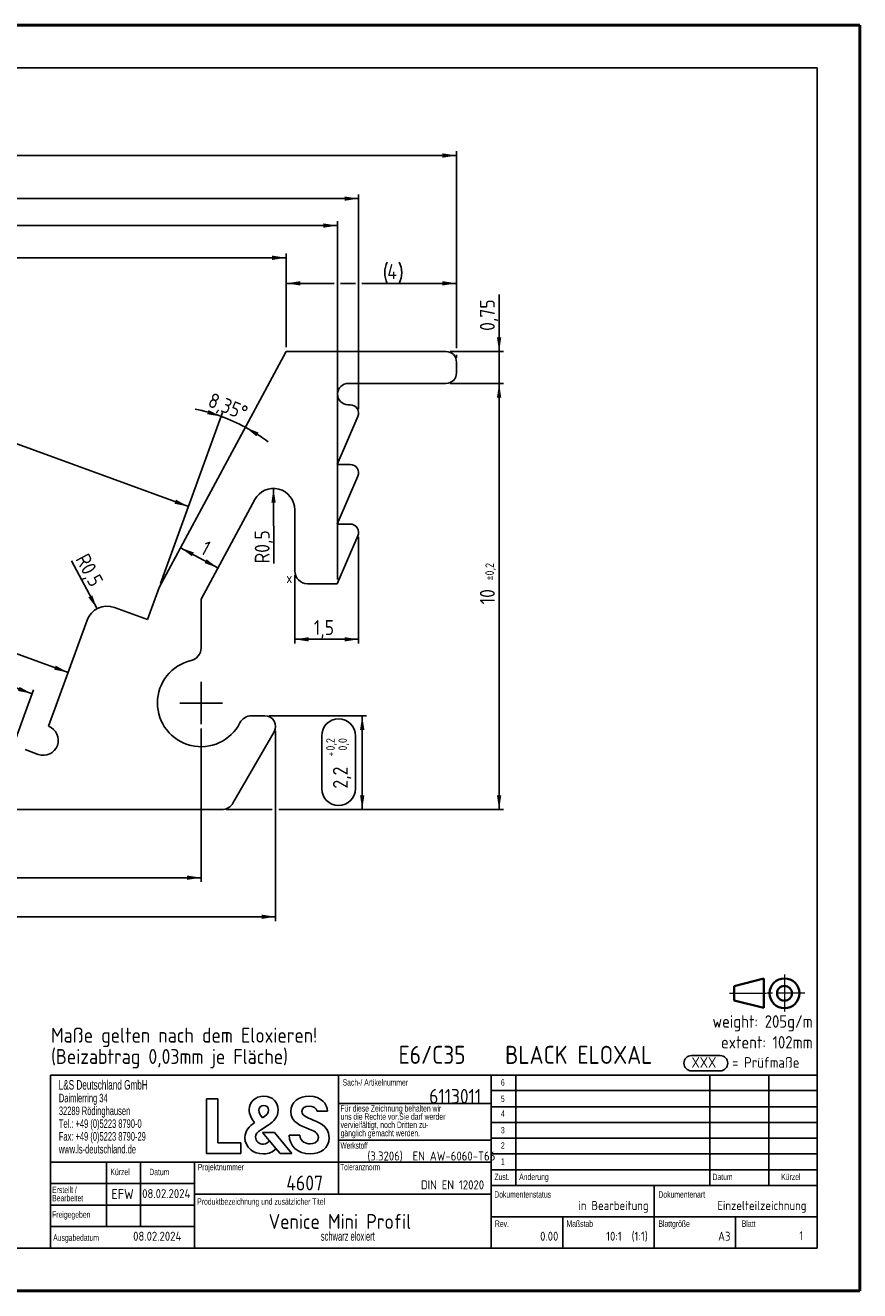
# Model space of a CAD drawing. Header units: millimetres. Extents: x 0 to 2655, y 0 to 601.
# Tile 2 of 2: x 224 to 420, y 0 to 297. Entities that reach past the tile are written whole.
import ezdxf

# ---------------------------------------------------------------- set-up
doc = ezdxf.new("R2010")
doc.units = ezdxf.units.MM
doc.linetypes.add('CENTER', pattern=[10.16, 6.35, -1.27, 1.27, -1.27])
doc.layers.add('FORMAT', color=7, linetype='Continuous')
doc.styles.add('SLDTEXTSTYLE0', font='ISOCP', dxfattribs={"width": 0.96})
doc.styles.add('SLDTEXTSTYLE1', font='TXT', dxfattribs={"width": 0.638186})
doc.styles.add('SLDTEXTSTYLE2', font='TXT', dxfattribs={"width": 0.605})
doc.dimstyles.new('SLDDIMSTYLE1', dxfattribs={"dimtxt": 3.5, "dimasz": 3.302, "dimexe": 0, "dimexo": 0.0625, "dimgap": 0.875, "dimtad": 1, "dimdec": 4, "dimlfac": 0.1, "dimzin": 12, "dimdsep": 46, "dimtxsty": 'SLDTEXTSTYLE0', "dimsah": 1, "dimcen": 0.09, "dimadec": 0, "dimazin": 3, "dimtfac": 1, "dimtdec": 0, "dimtofl": 0, "dimtmove": 0, "dimatfit": 3, "dimfxl": 1, "dimfrac": 2, "dimtolj": 1, "dimtzin": 12, "dimarcsym": 0})
doc.dimstyles.new('SLDDIMSTYLE10', dxfattribs={"dimtxt": 3.5, "dimasz": 3.302, "dimexe": 0, "dimexo": 0.0625, "dimgap": 0.875, "dimtad": 1, "dimdec": 1, "dimlfac": 0.1, "dimrnd": 1e-09, "dimzin": 12, "dimdsep": 46, "dimtxsty": 'SLDTEXTSTYLE0', "dimsah": 1, "dimcen": 0.09, "dimadec": 0, "dimazin": 3, "dimtol": 1, "dimtp": 0.25, "dimtm": 0.25, "dimtfac": 1, "dimtofl": 0, "dimtmove": 0, "dimatfit": 3, "dimfxl": 1, "dimfrac": 2, "dimtolj": 1, "dimarcsym": 0})
doc.dimstyles.new('SLDDIMSTYLE11', dxfattribs={"dimtxt": 3.5, "dimasz": 3.302, "dimexe": 0, "dimexo": 0.0625, "dimgap": 0.875, "dimtad": 1, "dimdec": 1, "dimlfac": 0.1, "dimrnd": 1e-09, "dimzin": 12, "dimdsep": 46, "dimtxsty": 'SLDTEXTSTYLE0', "dimsah": 1, "dimcen": 0.09, "dimadec": 0, "dimazin": 3, "dimtol": 1, "dimtp": 0.2, "dimtfac": 1, "dimtdec": 1, "dimtofl": 0, "dimtmove": 0, "dimatfit": 3, "dimfxl": 1, "dimfrac": 2, "dimtolj": 1, "dimarcsym": 0})
doc.dimstyles.new('SLDDIMSTYLE12', dxfattribs={"dimtxt": 3.5, "dimasz": 3.302, "dimexe": 0, "dimexo": 0.0625, "dimgap": 0.875, "dimtad": 1, "dimlfac": 0.1, "dimrnd": 1e-09, "dimdsep": 46, "dimtxsty": 'SLDTEXTSTYLE0', "dimsah": 1, "dimcen": 0.09, "dimadec": 0, "dimazin": 2, "dimtfac": 1, "dimtmove": 0, "dimatfit": 0, "dimfxl": 1, "dimfrac": 2, "dimtolj": 1, "dimtzin": 12, "dimarcsym": 0})
doc.dimstyles.new('SLDDIMSTYLE15', dxfattribs={"dimtxt": 3.5, "dimasz": 3.302, "dimexe": 0, "dimexo": 0.0625, "dimgap": 0.875, "dimtad": 1, "dimdec": 1, "dimlfac": 0.1, "dimrnd": 1e-09, "dimdsep": 46, "dimtxsty": 'SLDTEXTSTYLE0', "dimsah": 1, "dimcen": 0, "dimadec": 0, "dimazin": 2, "dimtfac": 1, "dimtdec": 1, "dimtofl": 0, "dimtmove": 1, "dimatfit": 3, "dimfxl": 1, "dimfrac": 2, "dimtolj": 1, "dimtzin": 12, "dimarcsym": 0})
doc.dimstyles.new('SLDDIMSTYLE16', dxfattribs={"dimtxt": 3.5, "dimasz": 3.302, "dimexe": 0, "dimexo": 0.0625, "dimgap": 0.875, "dimtad": 1, "dimdec": 4, "dimlfac": 0.1, "dimzin": 12, "dimdsep": 46, "dimtxsty": 'SLDTEXTSTYLE0', "dimsah": 1, "dimcen": 0.09, "dimazin": 3, "dimtfac": 1, "dimtofl": 0, "dimtmove": 0, "dimatfit": 3, "dimfxl": 1, "dimfrac": 2, "dimtolj": 1, "dimtzin": 12, "dimarcsym": 0})
doc.dimstyles.new('SLDDIMSTYLE17', dxfattribs={"dimtxt": 3.5, "dimasz": 3.302, "dimexe": 0, "dimexo": 0.0625, "dimgap": 0.875, "dimtad": 1, "dimdec": 1, "dimlfac": 0.1, "dimrnd": 1e-09, "dimzin": 12, "dimdsep": 46, "dimtxsty": 'SLDTEXTSTYLE0', "dimsah": 1, "dimcen": 0.09, "dimadec": 0, "dimazin": 3, "dimtol": 1, "dimtp": 0.1, "dimtm": 0.2, "dimtfac": 1, "dimtdec": 1, "dimtofl": 0, "dimtmove": 0, "dimatfit": 3, "dimfxl": 1, "dimfrac": 2, "dimtolj": 1, "dimarcsym": 0})
doc.dimstyles.new('SLDDIMSTYLE18', dxfattribs={"dimtxt": 3.5, "dimasz": 3.302, "dimexe": 0, "dimexo": 0.0625, "dimgap": 0.875, "dimtad": 1, "dimdec": 1, "dimlfac": 0.1, "dimrnd": 1e-09, "dimzin": 12, "dimdsep": 46, "dimtxsty": 'SLDTEXTSTYLE0', "dimsah": 1, "dimcen": 0.09, "dimadec": 0, "dimazin": 3, "dimtfac": 1, "dimtofl": 0, "dimtmove": 0, "dimatfit": 3, "dimfxl": 1, "dimfrac": 2, "dimtolj": 1, "dimtzin": 12, "dimarcsym": 0})
doc.dimstyles.new('SLDDIMSTYLE19', dxfattribs={"dimtxt": 3.5, "dimasz": 3.302, "dimexe": 0, "dimexo": 0.0625, "dimgap": 0.875, "dimtad": 1, "dimdec": 1, "dimlfac": 0.1, "dimrnd": 1e-09, "dimdsep": 46, "dimtxsty": 'SLDTEXTSTYLE0', "dimsah": 1, "dimcen": 0, "dimadec": 0, "dimazin": 2, "dimtfac": 1, "dimtdec": 1, "dimtofl": 0, "dimtmove": 0, "dimatfit": 3, "dimfxl": 1, "dimfrac": 2, "dimtolj": 1, "dimtzin": 12, "dimarcsym": 0})
doc.dimstyles.new('SLDDIMSTYLE2', dxfattribs={"dimtxt": 3.5, "dimasz": 3.302, "dimexe": 0, "dimexo": 0.0625, "dimgap": 0.875, "dimtad": 1, "dimdec": 0, "dimlfac": 0.1, "dimrnd": 1e-09, "dimzin": 12, "dimdsep": 46, "dimtxsty": 'SLDTEXTSTYLE0', "dimsah": 1, "dimcen": 0.09, "dimadec": 0, "dimazin": 3, "dimtfac": 1, "dimtdec": 0, "dimtofl": 0, "dimtmove": 0, "dimatfit": 3, "dimfxl": 1, "dimfrac": 2, "dimtolj": 1, "dimtzin": 12, "dimarcsym": 0})
doc.dimstyles.new('SLDDIMSTYLE5', dxfattribs={"dimtxt": 3.5, "dimasz": 3.302, "dimexe": 0, "dimexo": 0.0625, "dimgap": 0.875, "dimtad": 1, "dimdec": 1, "dimlfac": 0.1, "dimrnd": 1e-09, "dimzin": 12, "dimdsep": 46, "dimtxsty": 'SLDTEXTSTYLE0', "dimsah": 1, "dimcen": 0.09, "dimadec": 0, "dimazin": 3, "dimtfac": 1, "dimtdec": 1, "dimtofl": 0, "dimtmove": 0, "dimatfit": 3, "dimfxl": 1, "dimfrac": 2, "dimtolj": 1, "dimtzin": 12, "dimarcsym": 0})
doc.dimstyles.new('SLDDIMSTYLE8', dxfattribs={"dimtxt": 3.5, "dimasz": 3.302, "dimexe": 0, "dimexo": 0.0625, "dimgap": 0.875, "dimtad": 1, "dimlfac": 0.1, "dimrnd": 1e-09, "dimzin": 12, "dimdsep": 46, "dimtxsty": 'SLDTEXTSTYLE0', "dimsah": 1, "dimcen": 0.09, "dimadec": 0, "dimazin": 3, "dimtol": 1, "dimtp": 0.15, "dimtm": 0.15, "dimtfac": 1, "dimtofl": 0, "dimtmove": 0, "dimatfit": 3, "dimfxl": 1, "dimfrac": 2, "dimtolj": 1, "dimarcsym": 0})
doc.dimstyles.new('SLDDIMSTYLE9', dxfattribs={"dimtxt": 3.5, "dimasz": 3.302, "dimexe": 0, "dimexo": 0.0625, "dimgap": 0.875, "dimtad": 1, "dimdec": 0, "dimlfac": 0.1, "dimrnd": 1e-09, "dimzin": 12, "dimdsep": 46, "dimtxsty": 'SLDTEXTSTYLE0', "dimsah": 1, "dimcen": 0.09, "dimadec": 0, "dimazin": 3, "dimtol": 1, "dimtp": 0.2, "dimtm": 0.2, "dimtfac": 1, "dimtdec": 1, "dimtofl": 0, "dimtmove": 0, "dimatfit": 3, "dimfxl": 1, "dimfrac": 2, "dimtolj": 1, "dimarcsym": 0})

# ---------------------------------------------------------------- blocks, each defined once
blk = doc.blocks.new('SW_NOTE_0')
at = {"layer": 'FORMAT', "color": 0}
for p, q in [((0, 3.57), (6.74, 3.57)), ((6.74, 0), (0, 0))]:
    blk.add_line(p, q, dxfattribs=at)
for centre, start, end in [((0, 1.79), 90, 270), ((6.74, 1.79), 270, 90)]:
    blk.add_arc(centre, 1.79, start, end, dxfattribs=at)
at = {"layer": 'FORMAT', "color": 0, "char_height": 2.5, "attachment_point": 1, "style": 'SLDTEXTSTYLE0'}
for s, insert in [('XXX', (0, 3.22)), ('= Prüfmaße', (9.54, 3.22))]:
    blk.add_mtext(s, dxfattribs=dict(at, insert=insert))
blk = doc.blocks.new('Prüfmaß')
at = {"layer": 'FORMAT', "color": 7}
blk.add_blockref('SW_NOTE_0', (2.07, 2.08), dxfattribs=at)
blk = doc.blocks.new('Projektionsmethode 1')
at = {"layer": 'FORMAT', "linetype": 'Continuous', "lineweight": 35}
blk.add_line((130.25, 130.8), (137.25, 132.55), dxfattribs=at)
at = {"layer": 'FORMAT', "color": 7, "linetype": 'Continuous', "lineweight": 35}
for p, q in [((130.25, 127.42), (130.25, 130.8)), ((137.25, 132.55), (137.25, 125.67)), ((130.25, 127.42), (137.25, 125.67))]:
    blk.add_line(p, q, dxfattribs=at)
at = {"layer": 'FORMAT', "lineweight": 18}
for p, q in [((142.1, 133.5), (142.1, 124.86)), ((129.18, 129.11), (137.85, 129.11))]:
    blk.add_line(p, q, dxfattribs=at)
at = {"layer": 'FORMAT', "linetype": 'CENTER', "lineweight": 18}
blk.add_line((146.92, 129.11), (137.85, 129.11), dxfattribs=at)
at = {"layer": 'FORMAT', "linetype": 'Continuous', "lineweight": 35}
for radius in [3.5, 1.75]:
    blk.add_circle((142.1, 129.11), radius, dxfattribs=at)
blk = doc.blocks.new('SW_NOTE_0_1')
at = {"layer": 'FORMAT', "color": 0, "char_height": 3.5, "attachment_point": 1, "style": 'SLDTEXTSTYLE0'}
for s, insert in [('Maße gelten nach dem Eloxieren!', (0, 4.51)), ('(Beizabtrag 0,03mm je Fläche)', (0, -0.49))]:
    blk.add_mtext(s, dxfattribs=dict(at, insert=insert))
blk = doc.blocks.new('SW_NOTE_0_2')
at = {"layer": 'FORMAT', "color": 0, "char_height": 1.4986, "attachment_point": 1, "style": 'SLDTEXTSTYLE1'}
for s, insert in [('uns die Rechte vor.Sie darf werder', (0, 0)), ('Für diese Zeichnung behalten wir', (0, 1.93)), ('vervielfältigt, noch Dritten zu-', (0, -1.94)), ('gänglich gemacht werden.', (0, -3.88))]:
    blk.add_mtext(s, dxfattribs=dict(at, insert=insert))
blk = doc.blocks.new('SW_NOTE_0_3')
at = {"layer": 'FORMAT', "color": 0, "char_height": 2, "attachment_point": 1, "style": 'SLDTEXTSTYLE1'}
for s, insert in [('Daimlerring 34', (0, 2.58)), ('32289 Rödinghausen', (0, -0.42)), ('Tel.: +49 (0)5223 8790-0', (0, -3.42)), ('Fax: +49 (0)5223 8790-29', (0, -6.42)), ('www.ls-deutschland.de', (0, -9.42))]:
    blk.add_mtext(s, dxfattribs=dict(at, insert=insert))
blk = doc.blocks.new('SW_NOTE_0_4')
at = {"layer": 'FORMAT', "color": 0, "char_height": 1.499, "attachment_point": 1, "style": 'SLDTEXTSTYLE1'}
for s, insert in [('Erstellt /', (0, 1.93)), ('Bearbeitet', (0, 0))]:
    blk.add_mtext(s, dxfattribs=dict(at, insert=insert))
blk = doc.blocks.new('SW_NOTE_0_5')
at = {"layer": 'FORMAT', "color": 0, "char_height": 2.9104, "attachment_point": 3, "style": 'SLDTEXTSTYLE0'}
for s, insert in [('weight: 205g/m', (25.65, 3.75)), ('extent: 102mm', (25.64, -1.13))]:
    blk.add_mtext(s, dxfattribs=dict(at, insert=insert))
blk = doc.blocks.new('_D_2')
at = {"layer": 'FORMAT'}
for p, q in [((105.38, 220.79), (105.38, 243.65)), ((285.38, 221.65), (285.38, 243.65)), ((285.38, 242.65), (105.38, 242.65))]:
    blk.add_line(p, q, dxfattribs=at)
for points in [[(105.38, 242.65), (108.68, 242.14), (108.68, 243.16)], [(285.38, 242.65), (282.07, 243.16), (282.07, 242.14)]]:
    blk.add_solid(points, dxfattribs=at)
at = {"layer": 'FORMAT', "insert": (198.5, 247.16), "char_height": 3.5, "attachment_point": 1, "style": 'SLDTEXTSTYLE0'}
blk.add_mtext('18', dxfattribs=at)
blk = doc.blocks.new('_D_8')
at = {"layer": 'FORMAT'}
for p, q in [((109.63, 190.65), (234.13, 145.33)), ((171.01, 177.16), (187.53, 171.14)), ((185.28, 164.96), (168.76, 170.98))]:
    blk.add_line(p, q, dxfattribs=at)
for centre, start, end in [((169.88, 174.07), 70, 250), ((186.41, 168.05), 250, 70)]:
    blk.add_arc(centre, 3.29, start, end, dxfattribs=at)
for points in [[(109.63, 190.65), (112.55, 189.04), (112.9, 190)], [(234.13, 145.33), (231.21, 146.94), (230.86, 145.98)]]:
    blk.add_solid(points, dxfattribs=at)
at = {"layer": 'FORMAT', "attachment_point": 1, "rotation": 340, "style": 'SLDTEXTSTYLE0'}
for s, insert, char_height in [('13,25', (170.57, 175.96), 3.5), ('±0,15', (181.12, 170.74), 2)]:
    blk.add_mtext(s, dxfattribs=dict(at, insert=insert, char_height=char_height))
blk = doc.blocks.new('_D_9')
at = {"layer": 'FORMAT'}
for p, q in [((105.57, 218.24), (113.34, 239.59)), ((262.41, 184.27), (113, 238.65)), ((255.83, 166.21), (262.75, 185.21))]:
    blk.add_line(p, q, dxfattribs=at)
for points in [[(113, 238.65), (115.93, 237.04), (116.27, 238)], [(262.41, 184.27), (259.48, 185.88), (259.13, 184.92)]]:
    blk.add_solid(points, dxfattribs=at)
at = {"layer": 'FORMAT', "insert": (183.56, 217.77), "char_height": 3.5, "attachment_point": 1, "rotation": 340, "style": 'SLDTEXTSTYLE0'}
blk.add_mtext('15,9', dxfattribs=at)
blk = doc.blocks.new('_D_11')
at = {"layer": 'FORMAT'}
for p, q in [((125.38, 132.15), (125.38, 96.15)), ((265.38, 132.15), (265.38, 96.15)), ((189.94, 105.04), (200.76, 105.04)), ((200.76, 98.47), (189.94, 98.47)), ((125.38, 97.15), (265.38, 97.15))]:
    blk.add_line(p, q, dxfattribs=at)
for centre, start, end in [((189.94, 101.75), 90, 270), ((200.76, 101.75), 270, 90)]:
    blk.add_arc(centre, 3.29, start, end, dxfattribs=at)
for points in [[(125.38, 97.15), (128.68, 96.64), (128.68, 97.66)], [(265.38, 97.15), (262.07, 97.66), (262.07, 96.64)]]:
    blk.add_solid(points, dxfattribs=at)
at = {"layer": 'FORMAT', "attachment_point": 1, "style": 'SLDTEXTSTYLE0'}
for s, insert, char_height in [('14', (189.94, 103.77), 3.5), ('±0,2', (195.88, 102.48), 2)]:
    blk.add_mtext(s, dxfattribs=dict(at, insert=insert, char_height=char_height))
blk = doc.blocks.new('_D_12')
at = {"layer": 'FORMAT'}
for p, q in [((107.88, 131.65), (107.88, 86.98)), ((282.88, 131.65), (282.88, 86.98)), ((187.58, 95.87), (203.12, 95.87)), ((203.12, 89.29), (187.58, 89.29)), ((282.88, 87.98), (107.88, 87.98))]:
    blk.add_line(p, q, dxfattribs=at)
for centre, start, end in [((187.58, 92.58), 90, 270), ((203.12, 92.58), 270, 90)]:
    blk.add_arc(centre, 3.29, start, end, dxfattribs=at)
for points in [[(107.88, 87.98), (111.18, 87.47), (111.18, 88.49)], [(282.88, 87.98), (279.57, 88.49), (279.57, 87.47)]]:
    blk.add_solid(points, dxfattribs=at)
at = {"layer": 'FORMAT', "attachment_point": 1, "style": 'SLDTEXTSTYLE0'}
for s, insert, char_height in [('17,5', (187.58, 94.59), 3.5), ('±0,25', (196.83, 93.3), 2)]:
    blk.add_mtext(s, dxfattribs=dict(at, insert=insert, char_height=char_height))
blk = doc.blocks.new('_D_14')
at = {"layer": 'FORMAT'}
for p, q in [((281.38, 135.15), (304.22, 135.15)), ((303.22, 135.15), (303.22, 113.15)), ((293.7, 118.06), (293.7, 130.46)), ((301.63, 130.46), (301.63, 118.06)), ((271.27, 113.15), (282.11, 113.15)), ((283.64, 113.15), (304.22, 113.15))]:
    blk.add_line(p, q, dxfattribs=at)
for centre, start, end in [((297.67, 130.46), 0, 180), ((297.67, 118.06), 180, 0)]:
    blk.add_arc(centre, 3.97, start, end, dxfattribs=at)
for points in [[(303.22, 135.15), (302.71, 131.85), (303.73, 131.85)], [(303.22, 113.15), (303.73, 116.45), (302.71, 116.45)]]:
    blk.add_solid(points, dxfattribs=at)
at = {"layer": 'FORMAT', "attachment_point": 1, "rotation": 90, "style": 'SLDTEXTSTYLE0'}
for s, insert, char_height in [('0,2', (294.77, 126.97), 2), ('0,0', (297.63, 126.97), 2), ('+', (294.77, 125.57), 2), ('2,2', (296.34, 118.06), 3.5)]:
    blk.add_mtext(s, dxfattribs=dict(at, insert=insert, char_height=char_height))
blk = doc.blocks.new('_D_15')
at = {"layer": 'FORMAT'}
for p, q in [((335.38, 220.65), (335.38, 234.05)), ((323.88, 220.65), (336.38, 220.65)), ((335.38, 220.65), (335.38, 213.15)), ((323.88, 213.15), (336.38, 213.15)), ((335.38, 213.15), (335.38, 206.8))]:
    blk.add_line(p, q, dxfattribs=at)
for points in [[(335.38, 220.65), (335.88, 223.95), (334.87, 223.95)], [(335.38, 213.15), (334.87, 209.85), (335.88, 209.85)]]:
    blk.add_solid(points, dxfattribs=at)
at = {"layer": 'FORMAT', "insert": (330.86, 225.49), "char_height": 3.5, "attachment_point": 1, "rotation": 90, "style": 'SLDTEXTSTYLE0'}
blk.add_mtext('0,75', dxfattribs=at)
blk = doc.blocks.new('_D_16')
at = {"layer": 'FORMAT'}
for p, q in [((323.88, 213.15), (336.38, 213.15)), ((335.38, 213.15), (335.38, 113.15)), ((271.27, 113.15), (282.11, 113.15)), ((283.64, 113.15), (336.38, 113.15))]:
    blk.add_line(p, q, dxfattribs=at)
for points in [[(335.38, 213.15), (334.87, 209.85), (335.88, 209.85)], [(335.38, 113.15), (335.88, 116.45), (334.87, 116.45)]]:
    blk.add_solid(points, dxfattribs=at)
at = {"layer": 'FORMAT', "attachment_point": 1, "rotation": 90, "style": 'SLDTEXTSTYLE0'}
for s, insert, char_height in [('±0,2', (332.15, 166.9), 2), ('10', (330.86, 161.31), 3.5)]:
    blk.add_mtext(s, dxfattribs=dict(at, insert=insert, char_height=char_height))
blk = doc.blocks.new('_D_19')
at = {"layer": 'FORMAT'}
for p, q in [((107.82, 167.4), (113.24, 182.31)), ((112.9, 181.37), (225.66, 140.33)), ((220.58, 126.36), (226.01, 141.27))]:
    blk.add_line(p, q, dxfattribs=at)
for points in [[(112.9, 181.37), (115.83, 179.77), (116.18, 180.72)], [(225.66, 140.33), (222.74, 141.94), (222.39, 140.98)]]:
    blk.add_solid(points, dxfattribs=at)
at = {"layer": 'FORMAT', "attachment_point": 1, "rotation": 340, "style": 'SLDTEXTSTYLE0'}
for s, insert, char_height in [('12', (167.14, 166.44), 3.5), ('±0,2', (171.95, 163.31), 2)]:
    blk.add_mtext(s, dxfattribs=dict(at, insert=insert, char_height=char_height))
blk = doc.blocks.new('_D_21')
at = {"layer": 'FORMAT'}
for p, q in [((302.38, 177.15), (302.38, 152.1)), ((287.38, 168.15), (287.38, 152.1)), ((302.38, 153.1), (287.38, 153.1))]:
    blk.add_line(p, q, dxfattribs=at)
for points in [[(287.38, 153.1), (290.68, 152.59), (290.68, 153.6)], [(302.38, 153.1), (299.07, 153.6), (299.07, 152.59)]]:
    blk.add_solid(points, dxfattribs=at)
at = {"layer": 'FORMAT', "insert": (291.87, 157.61), "char_height": 3.5, "attachment_point": 1, "style": 'SLDTEXTSTYLE0'}
blk.add_mtext('1,5', dxfattribs=at)
blk = doc.blocks.new('_D_22')
at = {"layer": 'FORMAT'}
blk.add_line((282.38, 188.5), (282.48, 170.91), dxfattribs=at)
blk.add_solid([(282.38, 188.5), (281.89, 185.2), (282.9, 185.2)], dxfattribs=at)
at = {"layer": 'FORMAT', "insert": (277.97, 170.91), "char_height": 3.5, "attachment_point": 1, "rotation": 90, "style": 'SLDTEXTSTYLE0'}
blk.add_mtext('R0,5', dxfattribs=at)
blk = doc.blocks.new('_D_23')
at = {"layer": 'FORMAT'}
blk.add_line((260.53, 174.61), (269.33, 169.86), dxfattribs=at)
for points in [[(260.53, 174.61), (263.2, 172.6), (263.68, 173.49)], [(269.33, 169.86), (266.67, 171.88), (266.19, 170.99)]]:
    blk.add_solid(points, dxfattribs=at)
at = {"layer": 'FORMAT', "insert": (266.66, 176.43), "char_height": 3.5, "attachment_point": 1, "rotation": 331.6505, "style": 'SLDTEXTSTYLE0'}
blk.add_mtext('1', dxfattribs=at)
blk = doc.blocks.new('_D_24')
at = {"layer": 'FORMAT'}
blk.add_line((255.83, 166.21), (270.44, 206.35), dxfattribs=at)
for start, end in [(70, 78.4965), (61.6505, 70), (53.154, 61.6505)]:
    blk.add_arc((255.49, 165.27), 42.72, start, end, dxfattribs=at)
for points in [[(270.1, 205.41), (267.11, 206.9), (266.8, 205.93)], [(275.78, 202.86), (278.36, 200.75), (278.88, 201.62)]]:
    blk.add_solid(points, dxfattribs=at)
at = {"layer": 'FORMAT', "insert": (268.01, 211.12), "char_height": 3.5, "attachment_point": 1, "rotation": 338.2903, "style": 'SLDTEXTSTYLE0'}
blk.add_mtext('8,35°', dxfattribs=at)
blk = doc.blocks.new('_D_25')
at = {"layer": 'FORMAT'}
for p, q in [((195.01, 274.54), (206.19, 274.54)), ((65.38, 219.15), (65.38, 267.65)), ((206.19, 267.97), (195.01, 267.97)), ((325.38, 221.41), (325.38, 267.65)), ((65.38, 266.65), (325.38, 266.65)), ((325.38, 219.15), (325.38, 219.89))]:
    blk.add_line(p, q, dxfattribs=at)
for centre, start, end in [((195.01, 271.25), 90, 270), ((206.19, 271.25), 270, 90)]:
    blk.add_arc(centre, 3.29, start, end, dxfattribs=at)
for points in [[(65.38, 266.65), (68.68, 266.14), (68.68, 267.16)], [(325.38, 266.65), (322.07, 267.16), (322.07, 266.14)]]:
    blk.add_solid(points, dxfattribs=at)
at = {"layer": 'FORMAT', "attachment_point": 1, "style": 'SLDTEXTSTYLE0'}
for s, insert, char_height in [('26', (195.01, 273.27), 3.5), ('±0,2', (201.3, 271.98), 2)]:
    blk.add_mtext(s, dxfattribs=dict(at, insert=insert, char_height=char_height))
blk = doc.blocks.new('_D_26')
at = {"layer": 'FORMAT'}
for p, q in [((193.35, 266.06), (207.85, 266.06)), ((88.38, 208.91), (88.38, 257.54)), ((302.38, 256.54), (88.38, 256.54)), ((207.85, 258.12), (193.35, 258.12)), ((302.38, 207.15), (302.38, 257.54)), ((88.38, 207.15), (88.38, 207.39))]:
    blk.add_line(p, q, dxfattribs=at)
for centre, start, end in [((193.35, 262.09), 90, 270), ((207.85, 262.09), 270, 90)]:
    blk.add_arc(centre, 3.97, start, end, dxfattribs=at)
for points in [[(88.38, 256.54), (91.68, 256.03), (91.68, 257.05)], [(302.38, 256.54), (299.07, 257.05), (299.07, 256.03)]]:
    blk.add_solid(points, dxfattribs=at)
at = {"layer": 'FORMAT', "attachment_point": 1, "style": 'SLDTEXTSTYLE0'}
for s, insert, char_height in [('+', (202.96, 264.99), 2), ('0,1', (204.36, 264.99), 2), ('21,4', (193.35, 263.42), 3.5), ('0,2', (204.36, 262.13), 2), ('-', (202.96, 262.13), 2)]:
    blk.add_mtext(s, dxfattribs=dict(at, insert=insert, char_height=char_height))
blk = doc.blocks.new('_D_27')
at = {"layer": 'FORMAT'}
for p, q in [((93.38, 172.67), (93.38, 251.21)), ((297.38, 250.21), (93.38, 250.21)), ((297.38, 167.15), (297.38, 251.21)), ((93.38, 161.95), (93.38, 171.15))]:
    blk.add_line(p, q, dxfattribs=at)
for points in [[(93.38, 250.21), (96.68, 249.7), (96.68, 250.72)], [(297.38, 250.21), (294.07, 250.72), (294.07, 249.7)]]:
    blk.add_solid(points, dxfattribs=at)
at = {"layer": 'FORMAT', "insert": (196.15, 254.72), "char_height": 3.5, "attachment_point": 1, "style": 'SLDTEXTSTYLE0'}
blk.add_mtext('20,4', dxfattribs=at)
blk = doc.blocks.new('_D_29')
at = {"layer": 'FORMAT'}
for p, q in [((285.38, 221.65), (285.38, 237.65)), ((325.38, 221.41), (325.38, 237.65)), ((285.38, 236.65), (296.61, 236.65)), ((298.14, 236.65), (301.61, 236.65)), ((303.14, 236.65), (325.38, 236.65)), ((325.38, 219.15), (325.38, 219.89))]:
    blk.add_line(p, q, dxfattribs=at)
for centre, start, end in [((314.12, 239.15), 153.4349, 206.5651), ((306.91, 239.15), 333.4349, 26.5651)]:
    blk.add_arc(centre, 5.59, start, end, dxfattribs=at)
for points in [[(285.38, 236.65), (288.68, 236.14), (288.68, 237.16)], [(325.38, 236.65), (322.07, 237.16), (322.07, 236.14)]]:
    blk.add_solid(points, dxfattribs=at)
at = {"layer": 'FORMAT', "insert": (309.11, 241.16), "char_height": 3.5, "attachment_point": 1, "style": 'SLDTEXTSTYLE0'}
blk.add_mtext('4', dxfattribs=at)
blk = doc.blocks.new('_D_30')
at = {"layer": 'FORMAT'}
blk.add_line((240.93, 160.28), (234.92, 171.5), dxfattribs=at)
blk.add_solid([(240.93, 160.28), (239.82, 163.43), (238.92, 162.95)], dxfattribs=at)
at = {"layer": 'FORMAT', "insert": (238.86, 173.61), "char_height": 3.5, "attachment_point": 1, "rotation": 298.1767, "style": 'SLDTEXTSTYLE0'}
blk.add_mtext('R0,5', dxfattribs=at)
blk = doc.blocks.new('_D_33')
at = {"layer": 'FORMAT'}
blk.add_arc((253.94, 113.15), 79.52, 160, 180, dxfattribs=at)
for points in [[(179.22, 140.35), (177.67, 137.39), (178.63, 137.06)], [(174.42, 113.15), (175, 116.44), (173.98, 116.46)]]:
    blk.add_solid(points, dxfattribs=at)
at = {"layer": 'FORMAT', "insert": (170.74, 125.46), "char_height": 3.5, "attachment_point": 1, "rotation": 79.2056, "style": 'SLDTEXTSTYLE0'}
blk.add_mtext('20°', dxfattribs=at)
blk = doc.blocks.new('SW_CENTERMARKSYMBOL_0')
at = {"layer": 'FORMAT', "color": 0}
for q in [(0, 5), (-5, 0), (0, -5), (5, 0)]:
    blk.add_line((0, 0), q, dxfattribs=at)

msp = doc.modelspace()

# ---------------------------------------------------------------- linework, layer by layer
at = {"color": 7, "linetype": 'Continuous', "lineweight": 50}
for p, q in [((0.07884, 297.21478), (420.07884, 297.21478)), ((420.07884, 0.21478), (420.07884, 297.21478)), ((0.07884, 0.21478), (420.07884, 0.21478))]:
    msp.add_line(p, q, dxfattribs=at)
at = {"color": 7, "linetype": 'Continuous', "lineweight": 25}
for p, q in [((285.37531, 220.65242), (255.49072, 165.2654)), ((285.37531, 220.65242), (322.87531, 220.65242)), ((325.37531, 215.65242), (325.37531, 218.15242)), ((299.99849, 213.15242), (322.87531, 213.15242)), ((300.37531, 208.15242), (299.87531, 208.15242)), ((297.37531, 194.15242), (302.21163, 205.36001)), ((300.37531, 194.15242), (297.37531, 194.15242)), ((297.37531, 180.15242), (302.21163, 191.36001)), ((265.37531, 162.52581), (277.97497, 185.87757)), ((287.37531, 183.50332), (287.37531, 169.15242)), ((300.37531, 180.15242), (297.37531, 180.15242)), ((297.37531, 166.15242), (302.21163, 177.36001)), ((252.75456, 157.74786), (255.49072, 165.2654)), ((297.37531, 166.15242), (290.37531, 166.15242)), ((245.00209, 160.56953), (252.75456, 157.74786)), ((265.37531, 151.05833), (265.37531, 162.52581)), ((238.59353, 157.58117), (229.53, 132.67931)), ((277.18897, 135.15242), (280.37531, 135.15242)), ((282.54037, 131.40242), (272.86976, 114.65242)), ((227.13586, 126.10146), (224.08185, 127.21303)), ((270.27168, 113.15242), (120.47894, 113.15242))]:
    msp.add_line(p, q, dxfattribs=at)
for centre, radius, start, end in [((322.87531, 218.15242), 2.5, 0, 90), ((322.87531, 215.65242), 2.5, 270, 0), ((299.9369, 210.65242), 2.50076, 88.5887677, 268.5887677), ((300.37531, 206.15242), 2, 336.6587288, 90), ((300.37531, 192.15242), 2, 336.6587288, 90), ((282.37531, 183.50332), 5, 360, 151.6504999), ((300.37531, 178.15242), 2, 336.6587288, 90), ((290.37531, 169.15242), 3, 180, 270), ((243.29199, 155.87107), 5, 70, 160), ((262.37531, 151.05833), 3, 283.0861048, 360), ((265.37531, 138.15242), 10.25, 103.0861048, 333.0745886), ((277.18897, 132.15242), 3, 90, 153.0745886), ((280.37531, 132.65242), 2.5, 330, 90), ((228.33293, 129.39039), 3.5, 250, 70), ((270.27168, 116.15242), 3, 270, 330)]:
    msp.add_arc(centre, radius, start, end, dxfattribs=at)
at = {"layer": 'FORMAT'}
for p, q in [((20.07884, 287.21478), (410.07884, 287.21478)), ((333.48738, 24.92584), (333.48738, 50.82584)), ((410.07884, 10.21478), (410.07884, 50.82584)), ((333.48738, 44.16708), (297.65199, 44.16708)), ((297.65199, 35.52975), (333.48738, 35.52975)), ((243.17561, 30.41478), (243.17561, 15.26447)), ((251.15515, 30.41478), (251.15515, 15.26447)), ((263.81224, 15.26447), (263.81224, 30.41478)), ((297.65199, 30.41478), (333.48738, 30.41478)), ((297.65199, 30.41478), (297.65199, 22.83978)), ((229.97249, 25.36478), (263.71461, 25.36478)), ((333.48738, 24.92584), (410.07884, 24.92584)), ((333.48738, 10.21478), (333.48738, 24.92584)), ((371.78311, 24.92584), (371.78311, 10.21478)), ((263.81224, 22.83962), (333.48738, 22.83962)), ((229.97249, 20.31478), (263.71461, 20.31478)), ((263.81224, 15.26447), (229.97249, 15.26447)), ((263.81224, 10.21478), (263.81224, 15.26447)), ((333.48738, 17.57031), (410.07884, 17.57031)), ((350.30626, 17.57031), (350.30626, 10.21478)), ((390.9057, 17.57031), (390.9057, 10.21478)), ((229.97249, 10.21478), (263.81224, 10.21478)), ((229.97249, 10.21478), (410.07884, 10.21478)), ((230.07886, 10.21478), (410.07884, 10.21478)), ((263.81224, 10.21478), (333.48738, 10.21478))]:
    msp.add_line(p, q, dxfattribs=at)
at = {"layer": 'FORMAT', "color": 250, "lineweight": 25}
for p, q in [((410.07884, 10.21478), (410.07884, 287.21478)), ((229.97249, 10.21478), (229.97249, 50.82584)), ((410.07884, 50.82584), (229.97249, 50.82584)), ((297.65199, 30.41478), (297.65199, 50.82584)), ((339.30779, 24.92584), (339.30779, 50.82584)), ((384.86851, 24.92584), (384.86851, 50.82584)), ((398.75603, 24.92584), (398.75603, 50.82584)), ((410.07884, 47.22814), (333.48738, 47.22814)), ((410.07886, 43.35033), (333.48738, 43.35033)), ((410.07884, 39.72584), (333.48256, 39.72534)), ((410.07884, 36.02584), (333.48738, 36.02584)), ((297.65199, 30.41478), (229.97249, 30.41478)), ((410.07884, 32.32584), (333.48738, 32.32584)), ((410.07884, 28.56702), (333.48738, 28.56702)), ((410.07884, 10.21478), (20.07884, 10.21478))]:
    msp.add_line(p, q, dxfattribs=at)
at = {"layer": 'FORMAT', "linetype": 'Continuous'}
for p, q in [((269.3201, 45.21444), (266.65199, 45.21444)), ((266.65199, 45.21444), (266.65199, 32.41478)), ((269.3201, 34.91157), (269.3201, 45.21444)), ((292.63077, 42.32541), (295.07044, 42.32541)), ((279.29311, 37.92274), (281.16086, 39.04723)), ((279.79449, 37.33184), (282.9673, 33.55426)), ((282.59028, 37.33184), (279.79449, 37.33184)), ((286.68801, 32.41478), (282.59028, 37.33184)), ((288.53324, 36.72199), (286.05608, 36.72199)), ((274.73633, 34.91157), (269.3201, 34.91157)), ((274.73633, 32.41478), (274.73633, 34.91157)), ((282.9673, 33.55426), (281.42025, 35.3962)), ((282.9673, 33.55426), (283.92442, 32.41478)), ((266.65199, 32.41478), (274.73633, 32.41478)), ((283.92442, 32.41478), (286.68801, 32.41478))]:
    msp.add_line(p, q, dxfattribs=at)
for points in [[(280.15102, 45.85143), (278.05442, 45.85143), (276.66338, 44.45993), (276.66338, 42.70663)], [(283.4861, 42.63034), (283.4861, 44.36468), (282.3237, 45.85143), (280.15102, 45.85143)], [(290.76303, 45.87039), (288.38089, 45.87039), (286.41814, 44.49786), (286.41814, 42.24912)], [(295.07044, 42.32541), (295.07044, 44.02138), (293.52659, 45.87039), (290.76303, 45.87039)], [(276.66338, 42.70663), (276.66338, 41.54401), (277.2922, 40.51501), (277.92103, 39.63813)], [(279.76982, 40.78156), (280.62727, 41.29597), (281.23692, 41.81079), (281.23692, 42.59221)], [(281.16086, 39.04723), (282.45687, 39.90491), (283.4861, 41.01021), (283.4861, 42.63034)], [(286.41814, 42.24912), (286.41814, 39.7142), (288.9526, 38.85672), (290.74406, 38.15161)], [(289.04809, 42.24912), (289.04809, 43.08763), (289.81051, 43.54515), (290.72532, 43.54515)], [(291.08713, 40.51501), (289.79135, 41.10569), (289.04809, 41.42957), (289.04809, 42.24912)], [(290.72532, 43.54515), (291.67826, 43.54515), (292.49736, 43.06867), (292.63077, 42.32541)], [(277.92103, 39.63813), (276.66338, 38.79939), (275.67208, 37.82749), (275.67208, 36.16944)], [(295.45144, 36.13151), (295.45144, 39.14248), (292.47842, 39.88595), (291.08713, 40.51501)], [(275.67208, 36.16944), (275.67208, 33.80627), (277.65423, 32.31952), (279.99846, 32.31952)], [(278.18761, 36.2647), (278.18761, 37.00773), (278.6643, 37.48464), (279.29311, 37.92274)], [(279.99846, 34.58746), (279.02633, 34.58746), (278.18761, 35.2736), (278.18761, 36.2647)], [(286.05608, 36.72199), (286.05608, 34.22541), (288.07595, 32.31952), (290.9921, 32.31952)], [(290.97293, 34.68292), (290.13399, 34.68292), (288.76189, 35.06392), (288.53324, 36.72199)], [(290.74406, 38.15161), (291.83039, 37.73225), (292.91674, 37.27496), (292.91674, 36.15048)], [(292.91674, 36.15048), (292.91674, 34.91157), (291.62094, 34.68292), (290.97293, 34.68292)], [(290.9921, 32.31952), (293.41239, 32.31952), (295.45144, 33.63473), (295.45144, 36.13151)], [(281.42025, 35.3962), (281.09746, 34.92556), (280.69817, 34.58746), (279.99846, 34.58746)], [(279.99846, 32.31952), (281.33019, 32.31952), (282.24366, 32.79447), (282.9673, 33.55426)]]:
    msp.add_open_spline(points, degree=3, dxfattribs=at)
for points, knots in [([(281.23692, 42.59221), (281.23692, 43.3736), (280.62727, 43.67831), (280.09369, 43.67831), (279.44546, 43.67831), (278.91211, 43.20186), (278.91211, 42.55383), (278.91211, 41.98257), (279.35043, 41.31537), (279.76982, 40.78156)], [0, 0, 0, 0, 1, 1, 1, 2, 2, 2, 3, 3, 3, 3]), ([(279.76982, 40.78156), (279.35043, 41.31537), (278.91211, 41.98257), (278.91211, 42.55383), (278.91211, 43.20186), (279.44546, 43.67831), (280.09369, 43.67831)], [2, 2, 2, 2, 3, 3, 3, 4, 4, 4, 4]), ([(280.09369, 43.67831), (280.62727, 43.67831), (281.23692, 43.3736), (281.23692, 42.59221), (281.23692, 41.81079), (280.62727, 41.29597), (279.76982, 40.78156)], [0, 0, 0, 0, 1, 1, 1, 2, 2, 2, 2])]:
    msp.add_open_spline(points, degree=3, knots=knots, dxfattribs=at)

# ---------------------------------------------------------------- block references
at = {"layer": 'FORMAT'}
for name, p in [('SW_CENTERMARKSYMBOL_0', (265.37531, 138.15242)), ('Projektionsmethode 1', (260.30563, -59.09846)), ('SW_NOTE_0_5', (383.39261, 61.1061)), ('SW_NOTE_0_1', (230.14043, 57.42356)), ('Prüfmaß', (378.49432, 49.73639))]:
    msp.add_blockref(name, p, dxfattribs=at)
at = {"layer": 'FORMAT', "color": 250}
for name, p in [('SW_NOTE_0_3', (231.96628, 43.85083)), ('SW_NOTE_0_2', (298.1436, 41.8247)), ('SW_NOTE_0_4', (230.39428, 22.69092))]:
    msp.add_blockref(name, p, dxfattribs=at)

# ---------------------------------------------------------------- texts
at = {"layer": 'FORMAT', "attachment_point": 1, "style": 'SLDTEXTSTYLE0'}
for s, insert, char_height in [('x', (285.39872, 168.66836), 2.38125), ('E6/C35    BLACK ELOXAL', (311.75894, 57.68728), 4.2333333), ('4607', (285.38854, 27.24419), 3.5), ('EFW', (244.32463, 24.07859), 2.38125), ('08.02.2024', (251.53337, 24.05543), 2.116667), ('Venice Mini Profil', (281.23411, 18.21342), 3.5)]:
    msp.add_mtext(s, dxfattribs=dict(at, insert=insert, char_height=char_height))
at = {"layer": 'FORMAT', "color": 250}
for s, insert, char_height, attachment_point, style in [('L&S Deutschland GmbH', (231.93523, 49.65566), 2.2479, 1, 'SLDTEXTSTYLE1'), ('Sach-/ Artikelnummer', (298.62405, 49.84686), 1.4986, 1, 'SLDTEXTSTYLE1'), ('6113011', (318.96657, 47.56368), 3.439583, 1, 'SLDTEXTSTYLE0'), ('6', (335.79965, 49.84686), 1.4986, 1, 'SLDTEXTSTYLE1'), ('5', (335.79965, 46.00037), 1.4986, 1, 'SLDTEXTSTYLE1'), ('4', (335.79965, 42.52405), 1.4986, 1, 'SLDTEXTSTYLE1'), ('3', (335.79965, 38.6351), 1.4986, 1, 'SLDTEXTSTYLE1'), ('Werkstoff', (298.13517, 35.04542), 1.4986, 1, 'SLDTEXTSTYLE2'), ('(3.3206)  EN AW-6060-T66', (334.48618, 32.88274), 2.1166667, 3, 'SLDTEXTSTYLE0'), ('2', (335.79965, 35.04542), 1.4986, 1, 'SLDTEXTSTYLE1'), ('Projektnummer', (264.59276, 29.97556), 1.4986, 1, 'SLDTEXTSTYLE1'), ('Toleranznorm', (298.05855, 29.97556), 1.4986, 1, 'SLDTEXTSTYLE2'), ('1', (335.79965, 31.26896), 1.4986, 1, 'SLDTEXTSTYLE1'), ('Kürzel', (244.06477, 28.83318), 1.4986, 1, 'SLDTEXTSTYLE1'), ('Datum', (253.20963, 28.83318), 1.4986, 1, 'SLDTEXTSTYLE1'), ('Zust.', (334.26672, 27.67594), 1.4986, 1, 'SLDTEXTSTYLE1'), ('Änderung', (340.09619, 27.67594), 1.4986, 1, 'SLDTEXTSTYLE1'), ('Datum', (385.51505, 27.67594), 1.4986, 1, 'SLDTEXTSTYLE1'), ('Kürzel', (401.6411, 27.67594), 1.4986, 1, 'SLDTEXTSTYLE1'), ('DIN EN 12020', (317.01214, 26.11639), 2.1166667, 1, 'SLDTEXTSTYLE0'), ('Produktbezeichnung und zusätzlicher Titel', (264.46776, 21.88175), 1.4986, 1, 'SLDTEXTSTYLE1'), ('Dokumentenstatus', (334.24922, 23.54914), 1.4986, 1, 'SLDTEXTSTYLE1'), ('in Bearbeitung', (353.99804, 21.27021), 2.1166667, 1, 'SLDTEXTSTYLE0'), ('Dokumentenart', (372.80468, 23.54914), 1.4986, 1, 'SLDTEXTSTYLE1'), ('Einzelteilzeichnung', (386.64495, 21.27021), 2.1166667, 1, 'SLDTEXTSTYLE0'), ('Freigegeben', (230.39428, 18.83026), 1.4986, 1, 'SLDTEXTSTYLE1'), ('Rev.', (334.39376, 16.69848), 1.4986, 1, 'SLDTEXTSTYLE1'), ('Maßstab', (351.21207, 16.69848), 1.4986, 1, 'SLDTEXTSTYLE1'), ('Blattgröße', (372.80468, 16.69848), 1.4986, 1, 'SLDTEXTSTYLE1'), ('Blatt', (392.38968, 16.69848), 1.4986, 1, 'SLDTEXTSTYLE1'), ('Ausgabedatum', (230.63475, 13.41663), 1.4986, 1, 'SLDTEXTSTYLE1'), ('08.02.2024', (249.41319, 14.05464), 2.116667, 1, 'SLDTEXTSTYLE0'), ('schwarz eloxiert', (293.49948, 14.05464), 2.1166667, 1, 'SLDTEXTSTYLE2'), ('0.00', (345.00835, 14.05464), 2.116667, 1, 'SLDTEXTSTYLE0'), ('10:1  (1:1)', (360.50941, 14.05464), 2.1166667, 1, 'SLDTEXTSTYLE0'), ('A3', (386.80185, 14.05464), 2.116667, 1, 'SLDTEXTSTYLE0'), ('1', (405.88678, 14.17045), 2.11667, 1, 'SLDTEXTSTYLE0')]:
    msp.add_mtext(s, dxfattribs=dict(at, insert=insert, char_height=char_height, attachment_point=attachment_point, style=style))

# ---------------------------------------------------------------- dimensions: what is measured, and where the dimension line sits
at = {"layer": 'FORMAT'}
for base, p1, p2, dimstyle, picture, middle in [((325.37531, 266.65242), (65.37531, 218.15242), (325.37531, 218.15242), 'SLDDIMSTYLE9', '_D_25', (200.59978, 266.65242)), ((88.37531, 256.5379), (302.37531, 206.15242), (88.37531, 206.15242), 'SLDDIMSTYLE17', '_D_26', (200.59978, 256.5379)), ((93.37531, 250.21139), (297.37531, 166.15242), (93.37531, 160.95201), 'SLDDIMSTYLE18', '_D_27', (200.59978, 250.21139)), ((105.37531, 242.65242), (285.37531, 220.65242), (105.37531, 219.79041), 'SLDDIMSTYLE2', '_D_2', (200.59978, 242.65242)), ((287.37531, 153.0967), (302.37531, 178.15242), (287.37531, 169.15242), 'SLDDIMSTYLE5', '_D_21', (294.572, 153.0967)), ((107.87531, 87.97763), (282.87531, 132.65242), (107.87531, 132.65242), 'SLDDIMSTYLE10', '_D_12', (195.35007, 87.97763)), ((265.37531, 97.15242), (125.37531, 133.15242), (265.37531, 133.15242), 'SLDDIMSTYLE9', '_D_11', (195.35007, 97.15242))]:
    dim = msp.add_linear_dim(base=base, p1=p1, p2=p2, dimstyle=dimstyle, dxfattribs=at)
    dim.commit()
    dim.dimension.update_dxf_attribs({"geometry": picture, "text_midpoint": middle, "dimtype": 160})
dim = msp.add_linear_dim(base=(325.37531, 236.65242), p1=(285.37531, 220.65242), p2=(325.37531, 218.15242), text='(<>)', dimstyle='SLDDIMSTYLE2', dxfattribs=at)
dim.commit()
dim.dimension.update_dxf_attribs({"geometry": '_D_29', "text_midpoint": (310.51164, 236.65242), "dimtype": 160})
for base, p1, p2, angle, dimstyle, picture, middle in [((112.99653, 238.65073), (255.49072, 165.2654), (105.22454, 217.29737), 340, 'SLDDIMSTYLE5', '_D_9', (185.71125, 212.18474)), ((335.37531, 213.15242), (322.87531, 220.65242), (322.87531, 213.15242), 90, 'SLDDIMSTYLE12', '_D_15', (335.37531, 229.77174)), ((335.37531, 113.15242), (322.87531, 213.15242), (270.27168, 113.15242), 90, 'SLDDIMSTYLE9', '_D_16', (335.37531, 166.54514)), ((234.1344, 145.3298), (114.08426, 202.89884), (238.59353, 157.58117), 340, 'SLDDIMSTYLE8', '_D_8', (175.82891, 166.55126)), ((225.66435, 140.33232), (107.4736, 166.46243), (220.23672, 125.42001), 340, 'SLDDIMSTYLE9', '_D_19', (170.5186, 160.40373)), ((269.33479, 169.86416), (255.49072, 165.2654), (265.37531, 162.52581), 331.6504999, 'SLDDIMSTYLE2', '_D_23', (265.28436, 172.04961)), ((303.2201, 113.15242), (280.37531, 135.15242), (270.27168, 113.15242), 90, 'SLDDIMSTYLE11', '_D_14', (303.2201, 124.25978))]:
    dim = msp.add_linear_dim(base=base, p1=p1, p2=p2, angle=angle, dimstyle=dimstyle, dxfattribs=at)
    dim.commit()
    dim.dimension.update_dxf_attribs({"geometry": picture, "text_midpoint": middle, "dimtype": 160})
for base, line1, line2, dimstyle, picture, middle in [((272.98541, 204.23878), ((285.37531, 220.65242), (255.49072, 165.2654)), ((255.49072, 165.2654), (252.75456, 157.74786)), 'SLDDIMSTYLE16', '_D_24', (271.29295, 204.95517)), ((175.62992, 126.96089), ((270.27168, 113.15242), (120.47894, 113.15242)), ((220.23672, 125.42001), (107.4736, 166.46243)), 'SLDDIMSTYLE1', '_D_33', (175.82891, 128.04538))]:
    dim = msp.add_angular_dim_2l(base=base, line1=line1, line2=line2, dimstyle=dimstyle, dxfattribs=at)
    dim.commit()
    dim.dimension.update_dxf_attribs({"geometry": picture, "text_midpoint": middle, "dimtype": 162})
for center, mpoint, dimstyle, picture, middle in [((282.37531, 183.50332), (282.37531, 188.50332), 'SLDDIMSTYLE15', '_D_22', (282.37532, 175.01309)), ((243.29199, 155.87107), (240.93103, 160.27854), 'SLDDIMSTYLE19', '_D_30', (236.91549, 167.77483))]:
    dim = msp.add_radius_dim(center=center, mpoint=mpoint, dimstyle=dimstyle, dxfattribs=at)
    dim.commit()
    dim.dimension.update_dxf_attribs({"geometry": picture, "text_midpoint": middle, "dimtype": 164})

doc.saveas('drawing.dxf')
